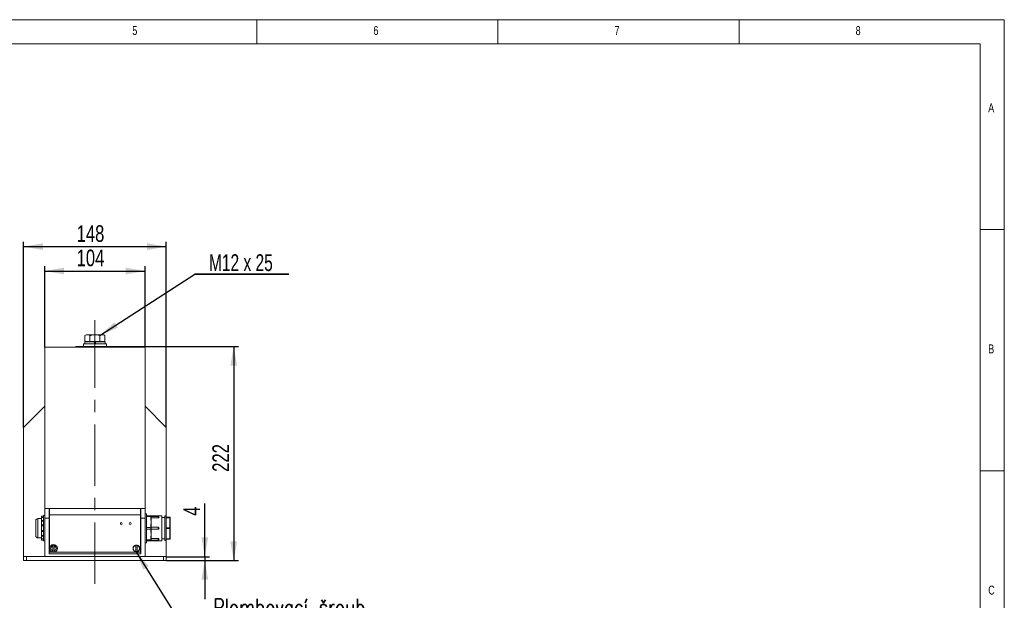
# Model space of a CAD drawing. Header units: millimetres. Extents: x 5 to 528, y 5 to 292.
# Tile 9 of 10: x 211 to 415, y 172 to 292. Entities that reach past the tile are written whole.
import ezdxf

# ---------------------------------------------------------------- set-up
doc = ezdxf.new("R2010")
doc.units = ezdxf.units.MM
doc.linetypes.add('CENTERX2', pattern=[20.32, 12.7, -2.54, 2.54, -2.54])
doc.linetypes.add('HIDDEN', pattern=[1.905, 1.27, -0.635])
doc.layers.add('1', color=7, linetype='Continuous')
doc.layers.add('2', color=7, linetype='HIDDEN', lineweight=15)
doc.styles.add('SLDTEXTSTYLE0', font='TXT', dxfattribs={"width": 0.75})
doc.styles.add('SLDTEXTSTYLE4', font='TXT', dxfattribs={"width": 0.75, "bigfont": 'bigfont'})
doc.styles.add('SLDTEXTSTYLE9', font='TXT', dxfattribs={"width": 0.6875})
doc.dimstyles.new('SLDDIMSTYLE0', dxfattribs={"dimtxt": 3.439583, "dimasz": 4, "dimexe": 0, "dimexo": 0.0625, "dimgap": 0.859896, "dimtad": 1, "dimlfac": 5, "dimrnd": 1e-09, "dimzin": 12, "dimdsep": 46, "dimtxsty": 'SLDTEXTSTYLE0', "dimsah": 1, "dimcen": 0.09, "dimadec": 0, "dimazin": 3, "dimtfac": 1, "dimtofl": 0, "dimtmove": 0, "dimatfit": 3, "dimfxl": 1, "dimfrac": 2, "dimtolj": 1, "dimtzin": 12, "dimarcsym": 0})
doc.dimstyles.new('SLDDIMSTYLE1', dxfattribs={"dimtxt": 3.439583, "dimasz": 4, "dimexe": 0, "dimexo": 0.0625, "dimgap": 0.859896, "dimtad": 1, "dimlfac": 5, "dimrnd": 1e-09, "dimzin": 12, "dimdsep": 46, "dimtxsty": 'SLDTEXTSTYLE0', "dimsah": 1, "dimcen": 0.09, "dimadec": 0, "dimazin": 3, "dimtfac": 1, "dimtmove": 0, "dimatfit": 0, "dimfxl": 1, "dimfrac": 2, "dimtolj": 1, "dimtzin": 12, "dimarcsym": 0})
doc.dimstyles.new('SLDDIMSTYLE2', dxfattribs={"dimtxt": 0.18, "dimasz": 4, "dimexe": 0, "dimexo": 0.0625, "dimgap": 0, "dimtad": 0, "dimtih": 1, "dimtoh": 1, "dimdec": 0, "dimrnd": 1e-09, "dimzin": 0, "dimdsep": 46, "dimtxsty": 'Standard', "dimsah": 1, "dimcen": 0.09, "dimadec": 0, "dimazin": 0, "dimtfac": 4, "dimtdec": 0, "dimtofl": 0, "dimtmove": 0, "dimatfit": 3, "dimfxl": 1, "dimfrac": 2, "dimtolj": 1, "dimtzin": 0, "dimarcsym": 0})

# ---------------------------------------------------------------- blocks, each defined once
blk = doc.blocks.new('_D_5')
at = {"layer": '1'}
for p, q in [((216.02, 224.08), (216.02, 240.89)), ((216.02, 239.89), (236.82, 239.89)), ((236.82, 224.08), (236.82, 240.89))]:
    blk.add_line(p, q, dxfattribs=at)
for points in [[(216.02, 239.89), (220.02, 239.19), (220.02, 240.59)], [(236.82, 239.89), (232.82, 240.59), (232.82, 239.19)]]:
    blk.add_solid(points, dxfattribs=at)
at = {"layer": '1', "insert": (222.61, 244.33), "char_height": 3.44, "attachment_point": 1, "style": 'SLDTEXTSTYLE0'}
blk.add_mtext('104', dxfattribs=at)
blk = doc.blocks.new('_D_6')
at = {"layer": '1'}
for p, q in [((211.62, 207.48), (211.62, 245.95)), ((241.22, 207.48), (241.22, 245.95)), ((211.62, 244.95), (241.22, 244.95))]:
    blk.add_line(p, q, dxfattribs=at)
for points in [[(211.62, 244.95), (215.62, 244.25), (215.62, 245.65)], [(241.22, 244.95), (237.22, 245.65), (237.22, 244.25)]]:
    blk.add_solid(points, dxfattribs=at)
at = {"layer": '1', "insert": (222.61, 249.38), "char_height": 3.44, "attachment_point": 1, "style": 'SLDTEXTSTYLE0'}
blk.add_mtext('148', dxfattribs=at)
blk = doc.blocks.new('_D_7')
at = {"layer": '1'}
for p, q in [((229.83, 224.27), (256.2, 224.27)), ((255.2, 224.27), (255.2, 179.87)), ((241.23, 179.87), (256.2, 179.87))]:
    blk.add_line(p, q, dxfattribs=at)
for points in [[(255.2, 224.27), (254.5, 220.27), (255.9, 220.27)], [(255.2, 179.87), (255.9, 183.87), (254.5, 183.87)]]:
    blk.add_solid(points, dxfattribs=at)
at = {"layer": '1', "insert": (250.77, 198.26), "char_height": 3.44, "attachment_point": 1, "rotation": 90, "style": 'SLDTEXTSTYLE0'}
blk.add_mtext('222', dxfattribs=at)
blk = doc.blocks.new('_D_8')
at = {"layer": '1'}
for p, q in [((249.2, 180.67), (249.2, 191.7)), ((241.23, 180.67), (250.2, 180.67)), ((241.23, 179.87), (250.2, 179.87)), ((249.2, 180.67), (249.2, 179.87)), ((249.2, 179.87), (249.2, 171.87))]:
    blk.add_line(p, q, dxfattribs=at)
for points in [[(249.2, 180.67), (249.9, 184.67), (248.5, 184.67)], [(249.2, 179.87), (248.5, 175.87), (249.9, 175.87)]]:
    blk.add_solid(points, dxfattribs=at)
at = {"layer": '1', "insert": (244.77, 189.15), "char_height": 3.44, "attachment_point": 1, "rotation": 90, "style": 'SLDTEXTSTYLE0'}
blk.add_mtext('4', dxfattribs=at)
blk = doc.blocks.new('SW_NOTE_3')
at = {"layer": '1', "color": 0, "insert": (1.39, 13.66), "char_height": 3.4396, "attachment_point": 1, "style": 'SLDTEXTSTYLE4'}
blk.add_mtext('Plombovací šroub', dxfattribs=at)
blk = doc.blocks.new('SW_NOTE_4')
at = {"layer": '1', "color": 0}
for p, q in [((0, 0), (19.52, 0)), ((19.52, 0), (0, 0)), ((0, 0), (19.52, 0)), ((19.52, 0), (0, 0)), ((0, 0), (19.52, 0)), ((19.52, 0), (0, 0))]:
    blk.add_line(p, q, dxfattribs=at)
at = {"layer": '1', "color": 0, "insert": (9.57, 4.12), "char_height": 3.5, "attachment_point": 2, "style": 'SLDTEXTSTYLE9'}
blk.add_mtext('M12 x 25', dxfattribs=at)

msp = doc.modelspace()

# ---------------------------------------------------------------- linework, layer by layer
at = {"color": 7, "linetype": 'Continuous', "lineweight": 0}
for p, q in [((415, 292), (5, 292)), ((260, 287), (260, 292)), ((310, 292), (310, 287)), ((360, 287), (360, 292)), ((415, 5), (415, 292)), ((410, 287), (10, 287)), ((410, 287), (410, 10)), ((415, 248.5), (410, 248.5)), ((410, 198.5), (415, 198.5))]:
    msp.add_line(p, q, dxfattribs=at)
at = {"color": 7, "linetype": 'Continuous', "lineweight": 15}
for p, q in [((224.62, 226.6915), (224.3415, 226.5308)), ((224.8611, 226.6915), (224.62, 226.6915)), ((226.42, 226.6915), (224.8611, 226.6915)), ((226.42, 226.6915), (227.9788, 226.6915)), ((228.22, 226.6915), (227.9788, 226.6915)), ((228.4984, 226.5308), (228.22, 226.6915)), ((224.02, 224.7715), (224.02, 224.2715)), ((226.42, 224.7715), (224.02, 224.7715)), ((224.31, 225.1915), (224.31, 224.7715)), ((226.315, 225.1915), (224.31, 225.1915)), ((224.3415, 225.3115), (224.3415, 226.5308)), ((224.8611, 225.3115), (224.3415, 225.3115)), ((224.62, 225.3115), (224.62, 225.1915)), ((225.3807, 225.3115), (224.8611, 225.3115)), ((225.3807, 225.3115), (225.3807, 226.5308)), ((226.42, 225.3115), (225.3807, 225.3115)), ((226.315, 225.1915), (226.315, 224.7715)), ((226.525, 225.1915), (226.315, 225.1915)), ((226.525, 225.0715), (226.315, 225.0715)), ((227.4592, 225.3115), (226.42, 225.3115)), ((228.82, 224.7715), (226.42, 224.7715)), ((226.525, 224.7715), (226.525, 225.1915)), ((228.53, 225.1915), (226.525, 225.1915)), ((227.4592, 225.3115), (227.4592, 226.5308)), ((227.9788, 225.3115), (227.4592, 225.3115)), ((228.4984, 225.3115), (227.9788, 225.3115)), ((228.22, 225.1915), (228.22, 225.3115)), ((228.4984, 225.3115), (228.4984, 226.5308)), ((228.53, 224.7715), (228.53, 225.1915)), ((228.82, 224.2715), (228.82, 224.7715)), ((216.02, 190.6715), (216.02, 224.0715)), ((216.02, 224.0715), (236.82, 224.0715)), ((223.02, 224.1715), (222.42, 224.1715)), ((222.42, 224.0715), (222.42, 224.1715)), ((222.52, 224.2715), (223.02, 224.2715)), ((223.02, 224.1715), (223.02, 224.2715)), ((223.02, 224.2715), (229.82, 224.2715)), ((229.82, 224.1715), (223.02, 224.1715)), ((223.02, 224.1715), (223.02, 224.0715)), ((229.82, 224.1715), (229.82, 224.2715)), ((229.82, 224.2715), (230.32, 224.2715)), ((230.42, 224.1715), (229.82, 224.1715)), ((229.82, 224.0715), (229.82, 224.1715)), ((230.42, 224.1715), (230.42, 224.0715)), ((236.82, 190.6715), (236.82, 224.0715)), ((236.842, 221.5715), (236.82, 221.5715)), ((236.842, 221.5715), (236.842, 216.5715)), ((236.862, 220.1488), (236.842, 220.1488)), ((236.862, 220.1215), (236.842, 220.1215)), ((236.862, 218.0215), (236.862, 220.1215)), ((236.82, 216.5715), (236.842, 216.5715)), ((236.862, 218.0215), (236.842, 218.0215)), ((236.862, 218.0171), (236.842, 218.0171)), ((216.02, 211.8715), (211.62, 207.4715)), ((241.22, 207.4715), (236.82, 211.8715)), ((211.62, 180.6715), (211.62, 207.4715)), ((241.22, 188.8415), (241.22, 207.4715)), ((216.02, 190.6715), (216.92, 190.6715)), ((216.02, 188.6715), (216.02, 190.6715)), ((216.92, 190.6715), (216.92, 188.6715)), ((216.92, 190.6715), (216.98, 190.6715)), ((216.98, 190.6715), (235.86, 190.6715)), ((216.98, 189.3715), (216.98, 190.6715)), ((235.86, 189.3715), (235.86, 190.6715)), ((235.86, 190.6715), (235.92, 190.6715)), ((235.92, 190.6715), (236.82, 190.6715)), ((235.92, 188.6715), (235.92, 190.6715)), ((236.82, 190.6715), (236.82, 188.6715)), ((214.16, 184.9715), (214.16, 188.1715)), ((215.36, 188.5715), (214.56, 188.5715)), ((214.56, 188.5715), (214.56, 184.5715)), ((215.76, 189.0578), (215.36, 189.0578)), ((215.36, 188.7917), (215.36, 189.0578)), ((215.76, 188.7917), (215.36, 188.7917)), ((215.36, 188.1958), (215.36, 188.7917)), ((215.76, 188.1958), (215.36, 188.1958)), ((215.36, 188.1958), (215.36, 188.0554)), ((215.76, 188.0646), (215.36, 188.0646)), ((215.36, 187.2362), (215.36, 188.0646)), ((216.02, 189.1715), (215.76, 189.1715)), ((215.76, 189.1715), (215.76, 183.9715)), ((216.92, 188.6715), (216.02, 188.6715)), ((216.02, 180.6715), (216.02, 188.6715)), ((216.92, 189.8715), (216.98, 189.8715)), ((216.92, 188.6715), (216.92, 181.2715)), ((216.98, 188.6715), (216.92, 188.6715)), ((216.98, 189.3715), (235.86, 189.3715)), ((216.98, 181.5715), (216.98, 189.3715)), ((235.86, 189.8715), (235.92, 189.8715)), ((235.86, 181.5715), (235.86, 189.3715)), ((235.92, 188.6715), (235.86, 188.6715)), ((235.92, 181.2715), (235.92, 188.6715)), ((236.82, 188.6715), (235.92, 188.6715)), ((237.1, 189.5715), (236.82, 189.5715)), ((236.82, 188.6715), (236.82, 180.6715)), ((237.1, 189.5715), (237.1, 183.5715)), ((238, 189.1696), (237.1, 189.1696)), ((238, 188.9964), (237.1, 188.9964)), ((238, 188.9964), (238, 189.1696)), ((238, 188.4888), (238, 188.9964)), ((240.3, 189.1696), (238.1, 189.1696)), ((238.1, 189.1696), (238.1, 189.0696)), ((238.1, 189.0696), (238.1, 188.9232)), ((239.5, 189.0215), (238.1, 189.0215)), ((238.1, 188.9232), (238.1, 188.4388)), ((238.1, 188.7149), (239.5, 188.7149)), ((238.1, 188.4388), (238.1, 187.8706)), ((238.1, 187.8706), (238.1, 187.2023)), ((239.5, 188.7149), (239.5, 189.0215)), ((240.3, 189.1696), (240.3, 183.9734)), ((240.9, 188.7715), (240.3, 188.7715)), ((241.2, 189.1427), (240.9, 189.1427)), ((240.9, 186.5715), (240.9, 189.1427)), ((241.2, 188.8403), (241.2, 189.1427)), ((241.2, 188.8415), (241.96, 188.8415)), ((241.2, 188.8362), (241.2, 188.8403)), ((241.2, 188.7982), (241.2, 188.8362)), ((241.96, 188.8362), (241.2, 188.8362)), ((241.2, 188.7603), (241.2, 188.7982)), ((241.2, 188.7537), (241.2, 188.7603)), ((241.2, 188.7603), (241.96, 188.7603)), ((241.2, 186.6581), (241.2, 188.7537)), ((241.96, 188.7456), (241.2, 188.7456)), ((241.96, 188.8415), (241.96, 188.8362)), ((241.96, 188.7603), (241.96, 188.8362)), ((241.96, 188.7603), (241.96, 188.7456)), ((241.96, 186.6674), (241.96, 188.7456)), ((242, 188.8015), (242, 188.7256)), ((242, 188.7256), (242, 186.6474)), ((215.76, 187.2362), (215.36, 187.2362)), ((215.36, 187.2362), (215.36, 187.0444)), ((215.36, 186.0986), (215.36, 187.0444)), ((215.36, 187.0444), (215.76, 187.0444)), ((215.76, 186.0986), (215.36, 186.0986)), ((215.36, 186.0986), (215.36, 185.9068)), ((215.36, 185.9068), (215.76, 185.9068)), ((215.36, 185.0784), (215.36, 185.9068)), ((238, 186.7447), (237.1, 186.7447)), ((238, 186.3983), (237.1, 186.3983)), ((238, 186.7447), (238, 187.2523)), ((238, 186.3983), (238, 186.7447)), ((238, 185.8907), (238, 186.3983)), ((238.1, 187.2023), (238.1, 186.7179)), ((239.5, 186.7715), (238.1, 186.7715)), ((238.1, 186.7179), (238.1, 186.4251)), ((238.1, 186.4251), (238.1, 185.9407)), ((238.1, 186.3715), (239.5, 186.3715)), ((238.1, 185.9407), (238.1, 185.2725)), ((239.5, 186.7715), (239.5, 186.7714)), ((239.5, 186.3715), (239.5, 186.7715)), ((239.5, 186.3717), (239.5, 186.3715)), ((240.9, 184.0004), (240.9, 186.5715)), ((241.2, 186.6674), (241.96, 186.6674)), ((241.2, 186.6474), (241.2, 186.6581)), ((241.96, 186.6474), (241.2, 186.6474)), ((241.2, 186.5715), (241.2, 186.6474)), ((241.2, 186.4956), (241.2, 186.5715)), ((241.2, 186.4956), (241.96, 186.4956)), ((241.2, 186.4849), (241.2, 186.4956)), ((241.2, 184.3894), (241.2, 186.4849)), ((241.96, 186.4756), (241.2, 186.4756)), ((241.96, 186.6674), (241.96, 186.6474)), ((241.96, 186.4956), (241.96, 186.6474)), ((242, 186.6474), (241.96, 186.6474)), ((241.96, 186.4956), (241.96, 186.4756)), ((241.96, 186.4956), (242, 186.4956)), ((241.96, 184.3974), (241.96, 186.4756)), ((242, 186.6474), (242, 186.4956)), ((242, 186.4956), (242, 184.4174)), ((214.56, 184.5715), (215.36, 184.5715)), ((215.36, 185.0877), (215.36, 184.9473)), ((215.36, 185.0784), (215.76, 185.0784)), ((215.36, 184.9473), (215.76, 184.9473)), ((215.36, 184.3514), (215.36, 184.9473)), ((215.36, 184.3514), (215.76, 184.3514)), ((215.36, 184.0853), (215.36, 184.3514)), ((215.36, 184.0853), (215.76, 184.0853)), ((215.76, 183.9715), (216.02, 183.9715)), ((238, 184.1467), (237.1, 184.1467)), ((238, 183.9734), (237.1, 183.9734)), ((238, 184.1467), (238, 184.6543)), ((238, 183.9734), (238, 184.1467)), ((238.1, 185.2725), (238.1, 184.7043)), ((238.1, 184.7043), (238.1, 184.2199)), ((239.5, 184.4281), (238.1, 184.4281)), ((238.1, 184.2199), (238.1, 184.0734)), ((238.1, 184.1215), (239.5, 184.1215)), ((238.1, 184.0734), (238.1, 183.9734)), ((238.1, 183.9734), (240.3, 183.9734)), ((239.5, 184.1215), (239.5, 184.4281)), ((240.3, 184.3715), (240.9, 184.3715)), ((240.9, 184.0004), (241.2, 184.0004)), ((241.2, 184.3974), (241.96, 184.3974)), ((241.2, 184.3828), (241.2, 184.3894)), ((241.96, 184.3828), (241.2, 184.3828)), ((241.2, 184.3448), (241.2, 184.3828)), ((241.2, 184.3069), (241.2, 184.3448)), ((241.2, 184.3069), (241.96, 184.3069)), ((241.2, 184.3028), (241.2, 184.3069)), ((241.2, 184.0004), (241.2, 184.3028)), ((241.96, 184.3015), (241.2, 184.3015)), ((241.22, 180.6715), (241.22, 184.3015)), ((241.96, 184.3974), (241.96, 184.3828)), ((241.96, 184.3069), (241.96, 184.3828)), ((241.96, 184.3069), (241.96, 184.3015)), ((242, 184.4174), (242, 184.3415)), ((217.7, 182.8961), (217.7, 181.847)), ((217.94, 181.847), (217.94, 182.8961)), ((234.9, 181.7225), (234.9, 183.0205)), ((235.14, 181.7225), (235.14, 183.0205)), ((236.82, 183.5715), (237.1, 183.5715)), ((211.62, 179.8715), (211.62, 180.6715)), ((211.62, 180.6715), (212.22, 180.6715)), ((212.22, 179.8715), (211.62, 179.8715)), ((212.22, 180.6715), (212.22, 179.8715)), ((212.22, 180.6715), (240.62, 180.6715)), ((212.22, 179.8715), (240.62, 179.8715)), ((216.92, 181.2715), (235.92, 181.2715)), ((216.98, 181.5715), (235.86, 181.5715)), ((240.62, 179.8715), (240.62, 180.6715)), ((240.62, 180.6715), (241.22, 180.6715)), ((241.22, 179.8715), (240.62, 179.8715)), ((241.22, 180.6715), (241.22, 179.8715))]:
    msp.add_line(p, q, dxfattribs=at)
at = {"color": 7, "linetype": 'Continuous', "lineweight": 15, "flags": 128}
for points in [[(238, 188.4888), (238.0195, 188.4878), (238.0382, 188.485), (238.0555, 188.4804), (238.0707, 188.4742), (238.0831, 188.4666), (238.0924, 188.4579), (238.098, 188.4485), (238.1, 188.4388)], [(242, 188.7256), (241.9992, 188.7295), (241.9969, 188.7333), (241.9932, 188.7368), (241.9883, 188.7398), (241.9822, 188.7423), (241.9753, 188.7441), (241.9678, 188.7453), (241.96, 188.7456)], [(238, 187.2523), (238.0195, 187.2514), (238.0382, 187.2485), (238.0555, 187.2439), (238.0707, 187.2377), (238.0831, 187.2301), (238.0924, 187.2215), (238.098, 187.2121), (238.1, 187.2023)], [(238, 185.8907), (238.0195, 185.8917), (238.0382, 185.8945), (238.0555, 185.8991), (238.0707, 185.9054), (238.0831, 185.9129), (238.0924, 185.9216), (238.098, 185.931), (238.1, 185.9407)], [(241.96, 186.6674), (241.9678, 186.667), (241.9753, 186.6659), (241.9822, 186.664), (241.9883, 186.6616), (241.9932, 186.6585), (241.9969, 186.6551), (241.9992, 186.6513), (242, 186.6474)], [(242, 186.4956), (241.9992, 186.4917), (241.9969, 186.488), (241.9932, 186.4845), (241.9883, 186.4815), (241.9822, 186.479), (241.9753, 186.4772), (241.9678, 186.476), (241.96, 186.4756)], [(238.1, 184.7043), (238.098, 184.6945), (238.0924, 184.6851), (238.0831, 184.6765), (238.0707, 184.6689), (238.0555, 184.6627), (238.0382, 184.6581), (238.0195, 184.6552), (238, 184.6543)], [(241.96, 184.3974), (241.9678, 184.3978), (241.9753, 184.3989), (241.9822, 184.4008), (241.9883, 184.4033), (241.9932, 184.4063), (241.9969, 184.4098), (241.9992, 184.4135), (242, 184.4174)]]:
    msp.add_lwpolyline(points, dxfattribs=at)
at = {"color": 7, "linetype": 'Continuous', "lineweight": 15}
for centre, radius in [((231.88, 187.5515), 0.19), ((233.72, 187.5515), 0.19), ((217.82, 182.3715), 0.8), ((217.82, 182.3715), 0.7772)]:
    msp.add_circle(centre, radius, dxfattribs=at)
for centre, radius, start, end in [((222.52, 224.1715), 0.1, 90, 180), ((230.32, 224.1715), 0.1, 0, 90), ((214.56, 188.1715), 0.4, 90, 180), ((238, 189.0696), 0.1, 0, 90), ((239.5, 188.8215), 0.2, 0, 90), ((241.96, 188.8015), 0.04, 0, 90), ((241.9625, 188.7986), 0.0376, 4.4013, 93.81212), ((241.9625, 188.7228), 0.0376, 4.401377, 93.813263), ((214.56, 184.9715), 0.4, 180, 270), ((238, 184.0734), 0.1, 270, 0), ((239.5, 184.3215), 0.2, 270, 0), ((241.9625, 184.4203), 0.0376, 266.186159, 355.599201), ((241.9625, 184.3444), 0.0376, 266.187308, 355.598661), ((241.96, 184.3415), 0.04, 270, 0), ((217.82, 182.3715), 0.5381, 102.886045, 257.113955), ((217.82, 182.3715), 0.7747, 81.089419, 98.910581), ((217.82, 182.3715), 0.5381, 282.886045, 77.113955), ((235.02, 182.3715), 0.7, 99.87089, 260.12911), ((235.02, 182.3715), 0.66, 100.475682, 259.524318), ((235.02, 182.3715), 0.7, 80.12911, 99.87089), ((235.02, 182.3715), 0.7, 279.87089, 80.12911), ((235.02, 182.3715), 0.66, 280.475682, 79.524318), ((217.82, 182.3715), 0.7747, 261.089419, 278.910581), ((235.02, 182.3715), 0.7, 260.12911, 279.87089)]:
    msp.add_arc(centre, radius, start, end, dxfattribs=at)
for centre, ratio, start_param, end_param in [((238, 188.9232), 0.73205081, 0, 1.57079633), ((238, 186.7179), 0.26794919, 0, 1.57079633), ((238, 186.4251), 0.26794919, 4.71238898, 6.28318531), ((238, 184.2199), 0.73205081, 4.71238898, 6.28318531)]:
    msp.add_ellipse(centre, major_axis=(0.1, 0), ratio=ratio, start_param=start_param, end_param=end_param, dxfattribs=at)
for points, knots in [([(224.3415, 226.5308), (224.4259, 226.5757), (224.5962, 226.6664), (224.7723, 226.6831), (224.8611, 226.6915)], [0, 0, 0, 0, 0.49545803, 1, 1, 1, 1]), ([(224.8611, 226.6915), (224.8734, 226.6913), (224.9667, 226.6899), (225.1426, 226.6548), (225.3009, 226.5723), (225.3807, 226.5308)], [0, 0, 0, 0, 0.07008971, 0.53078361, 1, 1, 1, 1]), ([(225.3807, 226.5308), (225.4472, 226.5494), (225.7854, 226.6444), (226.1372, 226.6705), (226.42, 226.6915)], [0, 0, 0, 0, 0.196352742, 1, 1, 1, 1]), ([(226.42, 226.6915), (226.4974, 226.6899), (226.8491, 226.6827), (227.1919, 226.5973), (227.4592, 226.5308)], [0, 0, 0, 0, 0.220363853, 1, 1, 1, 1]), ([(227.4592, 226.5308), (227.5436, 226.5757), (227.7139, 226.6664), (227.89, 226.6831), (227.9788, 226.6915)], [0, 0, 0, 0, 0.49545808, 1, 1, 1, 1]), ([(227.9788, 226.6915), (227.9911, 226.6913), (228.0844, 226.6899), (228.2603, 226.6548), (228.4186, 226.5723), (228.4984, 226.5308)], [0, 0, 0, 0, 0.0700909, 0.53078482, 1, 1, 1, 1]), ([(238.1, 187.8706), (238.0997, 187.8718), (238.0656, 188.0194), (238.0136, 188.224), (238.0029, 188.431), (238, 188.4888)], [0, 0, 0, 0, 0.00619621, 0.72237015, 1, 1, 1, 1]), ([(238, 187.2523), (238.0029, 187.3102), (238.0136, 187.5172), (238.0656, 187.7217), (238.0997, 187.8693), (238.1, 187.8706)], [0, 0, 0, 0, 0.27763066, 0.99380667, 1, 1, 1, 1]), ([(239.7, 188.8215), (239.6978, 188.8102), (239.6934, 188.7874), (239.659, 188.7554), (239.6084, 188.7305), (239.5522, 188.7169), (239.5149, 188.7155), (239.5, 188.7149)], [0, 0, 0, 0, 0.21418331, 0.42836844, 0.64276556, 0.85742005, 1, 1, 1, 1]), ([(238.1, 185.2725), (238.0997, 185.2738), (238.0656, 185.4213), (238.0136, 185.6259), (238.0029, 185.8329), (238, 185.8907)], [0, 0, 0, 0, 0.006193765, 0.722369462, 1, 1, 1, 1]), ([(239.5, 186.7714), (239.5224, 186.7692), (239.5674, 186.7648), (239.6273, 186.7304), (239.6725, 186.6797), (239.6965, 186.6235), (239.699, 186.5863), (239.7, 186.5715)], [0, 0, 0, 0, 0.21458536, 0.42916601, 0.64382623, 0.85843425, 1, 1, 1, 1]), ([(239.7, 186.5715), (239.6978, 186.5491), (239.6934, 186.5042), (239.659, 186.4444), (239.6084, 186.3992), (239.5522, 186.3751), (239.5149, 186.3727), (239.5, 186.3717)], [0, 0, 0, 0, 0.21418958, 0.42836972, 0.64276841, 0.85742001, 1, 1, 1, 1]), ([(238, 184.6543), (238.0029, 184.7121), (238.0136, 184.9191), (238.0656, 185.1237), (238.0997, 185.2712), (238.1, 185.2725)], [0, 0, 0, 0, 0.27762998, 0.99380466, 1, 1, 1, 1]), ([(239.5, 184.4281), (239.5224, 184.4269), (239.5674, 184.4244), (239.6273, 184.4051), (239.6725, 184.3774), (239.6965, 184.3477), (239.699, 184.329), (239.7, 184.3215)], [0, 0, 0, 0, 0.21458604, 0.42916807, 0.64382567, 0.85843764, 1, 1, 1, 1]), ([(217.7, 183.1369), (217.7, 183.1347), (217.7, 183.1268), (217.7, 183.0963), (217.7, 183.0375), (217.7, 182.9673), (217.7, 182.9181), (217.7, 182.8961)], [0, 0, 0, 0, 0.09516837, 0.33018274, 0.56637623, 0.80513354, 1, 1, 1, 1]), ([(217.7, 181.847), (217.7, 181.8256), (217.7, 181.7761), (217.7, 181.7138), (217.7, 181.6589), (217.7, 181.6219), (217.7, 181.6108), (217.7, 181.6061)], [0, 0, 0, 0, 0.18864122, 0.43741763, 0.59166852, 0.82803471, 1, 1, 1, 1]), ([(217.94, 182.8961), (217.94, 182.8984), (217.94, 182.9292), (217.94, 182.9883), (217.94, 183.0608), (217.94, 183.1152), (217.94, 183.1297), (217.94, 183.1369)], [0, 0, 0, 0, 0.0203987, 0.27338364, 0.52041859, 0.76213609, 1, 1, 1, 1]), ([(217.94, 181.6061), (217.94, 181.6069), (217.94, 181.6125), (217.94, 181.6306), (217.94, 181.673), (217.94, 181.7302), (217.94, 181.7951), (217.94, 181.8346), (217.94, 181.847)], [0, 0, 0, 0, 0.03467702, 0.26956018, 0.40858512, 0.64977718, 0.89083813, 1, 1, 1, 1]), ([(234.9, 183.0612), (234.9, 183.0607), (234.9, 183.0598), (234.9, 183.053), (234.9, 183.0429), (234.9, 183.0315), (234.9, 183.0237), (234.9, 183.0205)], [0, 0, 0, 0, 0.21055518, 0.42109237, 0.63299495, 0.84788315, 1, 1, 1, 1]), ([(235.14, 183.0205), (235.14, 183.0251), (235.14, 183.0344), (235.14, 183.0467), (235.14, 183.0559), (235.14, 183.0605), (235.14, 183.061), (235.14, 183.0612)], [0, 0, 0, 0, 0.21909608, 0.43826629, 0.65556447, 0.86950305, 1, 1, 1, 1]), ([(234.9, 181.7225), (234.9, 181.7179), (234.9, 181.7086), (234.9, 181.6963), (234.9, 181.6872), (234.9, 181.6825), (234.9, 181.6821), (234.9, 181.6819)], [0, 0, 0, 0, 0.21909854, 0.43826701, 0.65556573, 0.86950332, 1, 1, 1, 1]), ([(235.14, 181.6819), (235.14, 181.6823), (235.14, 181.6832), (235.14, 181.69), (235.14, 181.7001), (235.14, 181.7116), (235.14, 181.7193), (235.14, 181.7225)], [0, 0, 0, 0, 0.21055493, 0.42109186, 0.63299529, 0.84788186, 1, 1, 1, 1])]:
    msp.add_open_spline(points, degree=3, knots=knots, dxfattribs=at)
at = {"layer": '1', "linetype": 'CENTERX2', "lineweight": 0}
msp.add_line((226.42, 175.055), (226.42, 229.9714), dxfattribs=at)
at = {"layer": '2'}
for p, q in [((226.42, 229.6715), (226.42, 228.4898)), ((234.8475, 224.0715), (236.82, 224.0715))]:
    msp.add_line(p, q, dxfattribs=at)
at = {"layer": '2', "color": 7, "linetype": 'HIDDEN', "lineweight": 15}
msp.add_line((217.9924, 224.0715), (216.02, 224.0715), dxfattribs=at)

# ---------------------------------------------------------------- block references
at = {"layer": '1'}
for name, p in [('SW_NOTE_4', (247.1101, 239.2616)), ('SW_NOTE_3', (249.6183, 158.2334))]:
    msp.add_blockref(name, p, dxfattribs=at)

# ---------------------------------------------------------------- texts
at = {"color": 7, "linetype": 'Continuous', "lineweight": 0, "char_height": 1.8521, "attachment_point": 1, "style": 'SLDTEXTSTYLE0'}
for s, insert in [('5', (234.1667, 290.668)), ('6', (284.1667, 290.668)), ('7', (334.1667, 290.668)), ('8', (384.1667, 290.668)), ('A', (411.6667, 274.668)), ('B', (411.6667, 224.668)), ('C', (411.6667, 174.668))]:
    msp.add_mtext(s, dxfattribs=dict(at, insert=insert))

# ---------------------------------------------------------------- dimensions: what is measured, and where the dimension line sits
at = {"layer": '1'}
for base, p1, p2, picture, middle in [((241.22, 244.9456), (211.62, 207.4715), (241.22, 207.4715), '_D_6', (226.42, 244.9456)), ((236.82, 239.8915), (216.02, 224.0715), (236.82, 224.0715), '_D_5', (226.42, 239.8915))]:
    dim = msp.add_linear_dim(base=base, p1=p1, p2=p2, dimstyle='SLDDIMSTYLE0', dxfattribs=at)
    dim.commit()
    dim.dimension.update_dxf_attribs({"geometry": picture, "text_midpoint": middle, "dimtype": 160})
for base, p1, dimstyle, picture, middle in [((255.2, 179.8715), (229.82, 224.2715), 'SLDDIMSTYLE0', '_D_7', (255.2, 202.0715)), ((249.2, 179.8715), (241.22, 180.6715), 'SLDDIMSTYLE1', '_D_8', (249.2, 190.4247))]:
    dim = msp.add_linear_dim(base=base, p1=p1, p2=(241.22, 179.8715), angle=90, dimstyle=dimstyle, dxfattribs=at)
    dim.commit()
    dim.dimension.update_dxf_attribs({"geometry": picture, "text_midpoint": middle, "dimtype": 160})

# ---------------------------------------------------------------- leaders
for points in [[(227.4592, 226.5308), (247.1101, 239.2616)], [(234.9, 181.7225), (249.6183, 158.2334)]]:
    msp.add_leader(points, dimstyle='SLDDIMSTYLE2', dxfattribs=at)

doc.saveas('drawing.dxf')
